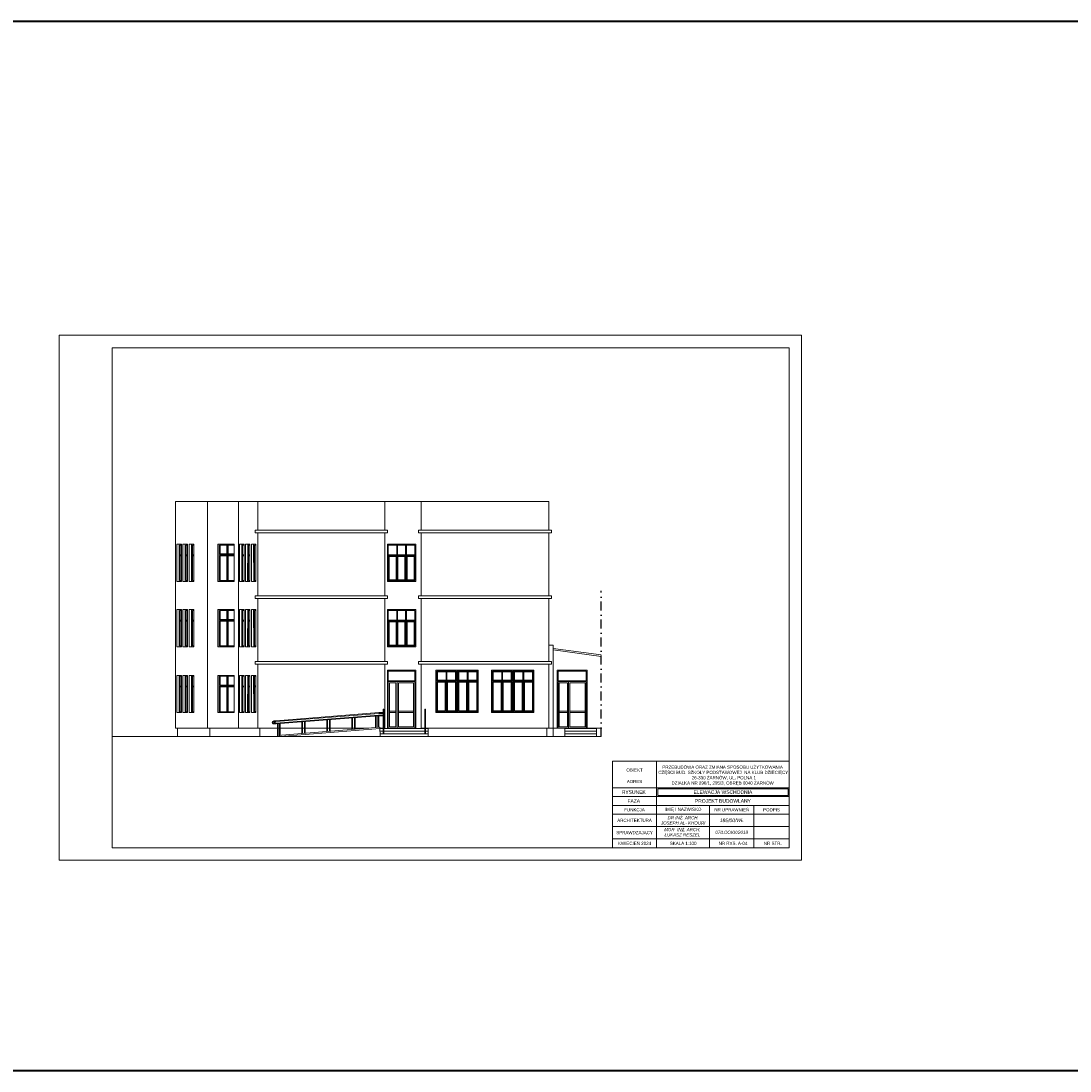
# Model space of a CAD drawing. Header units: millimetres. Extents: x 72202 to 304796, y 21658 to 519946.
# Tile 87 of 93: x 211870 to 217805, y 219413 to 225352. Entities that reach past the tile are written whole.
import ezdxf

# ---------------------------------------------------------------- set-up
doc = ezdxf.new("R2010")
doc.units = ezdxf.units.MM
doc.linetypes.add('DASHDOT', pattern=[25.4, 12.7, -6.35, 0, -6.35])
for name, color, linetype, lineweight in [('LINIA CIENKA', 7, 'Continuous', 13), ('LINIA WYMIAROWANIE', 1, 'Continuous', 9), ('OPISY', 251, 'Continuous', 9)]:
    doc.layers.add(name, color=color, linetype=linetype, lineweight=lineweight)
doc.layers.add('LINIA-NIE DRUKOWAĆ', color=3, linetype='Continuous', lineweight=20, plot=False)
doc.styles.add('simplex', font='arial.ttf')

msp = doc.modelspace()

# ---------------------------------------------------------------- linework, layer by layer
at = {"layer": 'LINIA CIENKA'}
for p, q in [((212743.603, 222634.846), (212743.603, 221352.846)), ((212743.603, 222634.846), (214855.929, 222634.846)), ((212925.743, 222634.846), (212925.743, 221352.846)), ((213100.799, 222634.846), (213100.799, 221352.846)), ((213209.007, 222634.846), (213209.007, 222471.846)), ((213209.007, 222634.846), (213209.007, 222471.846)), ((213927.929, 222471.846), (213927.929, 222634.846)), ((214132.929, 222634.846), (214132.929, 222471.846)), ((214855.929, 222634.846), (214855.929, 222471.846)), ((213194.007, 222471.846), (213194.007, 222456.846)), ((213194.007, 222471.846), (213942.929, 222471.846)), ((213194.007, 222456.846), (213942.929, 222456.846)), ((213209.007, 222456.846), (213209.007, 222101.846)), ((213209.007, 222456.846), (213209.007, 222101.846)), ((213927.929, 222101.846), (213927.929, 222456.846)), ((213942.929, 222456.846), (213942.929, 222471.846)), ((214117.929, 222471.846), (214117.929, 222456.846)), ((214117.929, 222471.846), (214870.929, 222471.846)), ((214117.929, 222456.846), (214870.929, 222456.846)), ((214132.929, 222456.846), (214132.929, 222101.846)), ((214855.929, 222456.846), (214855.929, 222101.846)), ((214870.929, 222471.846), (214870.929, 222456.846)), ((212777.539, 222392.846), (212751.694, 222392.846)), ((212751.694, 222182.846), (212751.694, 222392.846)), ((212777.539, 222392.846), (212777.539, 222182.846)), ((212811.46, 222392.846), (212785.615, 222392.846)), ((212785.615, 222182.846), (212785.615, 222392.846)), ((212811.46, 222392.846), (212811.46, 222182.846)), ((212847.158, 222392.846), (212821.313, 222392.846)), ((212821.313, 222182.846), (212821.313, 222392.846)), ((212847.158, 222392.846), (212847.158, 222182.846)), ((212983.122, 222392.846), (212983.122, 222182.846)), ((213075.932, 222392.846), (212983.122, 222392.846)), ((212990.729, 222392.846), (212990.729, 222182.846)), ((213075.932, 222392.846), (213075.932, 222182.846)), ((213131.345, 222392.846), (213105.5, 222392.846)), ((213105.5, 222182.846), (213105.5, 222392.846)), ((213131.345, 222392.846), (213131.345, 222182.846)), ((213165.267, 222392.846), (213139.422, 222392.846)), ((213139.422, 222182.846), (213139.422, 222392.846)), ((213165.267, 222392.846), (213165.267, 222182.846)), ((213199.188, 222392.846), (213173.343, 222392.846)), ((213173.343, 222182.846), (213173.343, 222392.846)), ((213199.188, 222392.846), (213199.188, 222182.846)), ((213942.929, 222392.846), (213942.929, 222182.846)), ((214102.929, 222392.846), (213942.929, 222392.846)), ((214102.929, 222392.846), (214102.929, 222182.846)), ((212777.539, 222182.846), (212751.694, 222182.846)), ((212811.46, 222182.846), (212785.615, 222182.846)), ((212847.158, 222182.846), (212821.313, 222182.846)), ((213075.932, 222182.846), (212983.122, 222182.846)), ((213131.345, 222182.846), (213105.5, 222182.846)), ((213165.267, 222182.846), (213139.422, 222182.846)), ((213151.467, 222187.846), (213151.446, 222187.846)), ((213199.188, 222182.846), (213173.343, 222182.846)), ((214102.929, 222182.846), (213942.929, 222182.846)), ((213194.007, 222101.846), (213194.007, 222086.846)), ((213194.007, 222101.846), (213942.929, 222101.846)), ((213194.007, 222086.846), (213942.929, 222086.846)), ((213209.007, 222086.846), (213209.007, 221729.846)), ((213209.007, 222086.846), (213209.007, 221729.846)), ((213927.929, 221729.846), (213927.929, 222086.846)), ((213942.929, 222086.846), (213942.929, 222101.846)), ((214117.929, 222101.846), (214117.929, 222086.846)), ((214117.929, 222101.846), (214870.929, 222101.846)), ((214117.929, 222086.846), (214870.929, 222086.846)), ((214132.929, 222086.846), (214132.929, 221729.846)), ((214855.929, 222086.846), (214855.929, 221729.846)), ((214870.929, 222101.846), (214870.929, 222086.846)), ((212777.539, 222022.846), (212751.694, 222022.846)), ((212751.694, 221812.846), (212751.694, 222022.846)), ((212777.539, 222022.846), (212777.539, 221812.846)), ((212811.46, 222022.846), (212785.615, 222022.846)), ((212785.615, 221812.846), (212785.615, 222022.846)), ((212811.46, 222022.846), (212811.46, 221812.846)), ((212847.158, 222022.846), (212821.313, 222022.846)), ((212821.313, 221812.846), (212821.313, 222022.846)), ((212847.158, 222022.846), (212847.158, 221812.846)), ((212983.122, 222022.846), (212983.122, 221812.846)), ((213075.932, 222022.846), (212983.122, 222022.846)), ((213075.932, 222022.846), (213075.932, 221812.846)), ((213131.345, 222022.846), (213105.5, 222022.846)), ((213105.5, 221812.846), (213105.5, 222022.846)), ((213131.345, 222022.846), (213131.345, 221812.846)), ((213165.267, 222022.846), (213139.422, 222022.846)), ((213139.422, 221812.846), (213139.422, 222022.846)), ((213165.267, 222022.846), (213165.267, 221812.846)), ((213199.188, 222022.846), (213173.343, 222022.846)), ((213173.343, 221812.846), (213173.343, 222022.846)), ((213199.188, 222022.846), (213199.188, 221812.846)), ((213942.929, 222022.846), (213942.929, 221812.846)), ((214102.929, 222022.846), (213942.929, 222022.846)), ((214102.929, 222022.846), (214102.929, 221812.846)), ((212777.539, 221812.846), (212751.694, 221812.846)), ((212811.46, 221812.846), (212785.615, 221812.846)), ((212847.158, 221812.846), (212821.313, 221812.846)), ((213075.932, 221812.846), (212983.122, 221812.846)), ((213131.345, 221812.846), (213105.5, 221812.846)), ((213165.267, 221812.846), (213139.422, 221812.846)), ((213151.467, 221817.846), (213151.446, 221817.846)), ((213199.188, 221812.846), (213173.343, 221812.846)), ((214102.929, 221812.846), (213942.929, 221812.846)), ((214855.929, 221822.846), (214880.929, 221822.846)), ((215151.235, 221758.734), (214879.872, 221794.916)), ((214880.929, 221822.846), (214880.929, 221305.846)), ((215152.293, 221766.664), (214880.929, 221802.846)), ((213194.007, 221729.846), (213194.007, 221714.846)), ((213194.007, 221729.846), (213942.929, 221729.846)), ((213194.007, 221714.846), (213942.929, 221714.846)), ((213209.007, 221714.846), (213209.007, 221352.846)), ((213209.007, 221714.846), (213209.007, 221352.846)), ((213927.929, 221352.846), (213927.929, 221714.846)), ((213942.929, 221714.846), (213942.929, 221729.846)), ((214117.929, 221729.846), (214117.929, 221714.846)), ((214117.929, 221729.846), (214870.929, 221729.846)), ((214117.929, 221714.846), (214870.929, 221714.846)), ((214132.929, 221714.846), (214132.929, 221350.846)), ((214855.929, 221714.846), (214855.929, 221352.846)), ((214870.929, 221729.846), (214870.929, 221714.846)), ((212777.539, 221650.846), (212751.694, 221650.846)), ((212751.694, 221440.846), (212751.694, 221650.846)), ((212777.539, 221650.846), (212777.539, 221440.846)), ((212811.46, 221650.846), (212785.615, 221650.846)), ((212785.615, 221440.846), (212785.615, 221650.846)), ((212811.46, 221650.846), (212811.46, 221440.846)), ((212847.158, 221650.846), (212821.313, 221650.846)), ((212821.313, 221440.846), (212821.313, 221650.846)), ((212847.158, 221650.846), (212847.158, 221440.846)), ((212983.122, 221650.846), (212983.122, 221440.846)), ((213075.932, 221650.846), (212983.122, 221650.846)), ((213075.932, 221650.846), (213075.932, 221440.846)), ((213131.345, 221650.846), (213105.5, 221650.846)), ((213105.5, 221440.846), (213105.5, 221650.846)), ((213131.345, 221650.846), (213131.345, 221440.846)), ((213165.267, 221650.846), (213139.422, 221650.846)), ((213139.422, 221440.846), (213139.422, 221650.846)), ((213152.323, 221645.846), (213151.446, 221645.846)), ((213165.267, 221650.846), (213165.267, 221440.846)), ((213199.188, 221650.846), (213173.343, 221650.846)), ((213173.343, 221440.846), (213173.343, 221650.846)), ((213190.367, 221650.867), (213190.367, 221650.846)), ((213199.188, 221650.846), (213199.188, 221440.846)), ((213942.929, 221680.846), (213942.929, 221352.846)), ((214102.929, 221680.846), (213942.929, 221680.846)), ((214102.929, 221680.846), (214102.929, 221352.846)), ((214216.929, 221680.846), (214216.929, 221440.846)), ((214216.929, 221680.846), (214456.929, 221680.846)), ((214336.929, 221680.846), (214336.929, 221440.846)), ((214456.929, 221680.846), (214456.929, 221440.846)), ((214531.929, 221680.846), (214531.929, 221440.846)), ((214531.929, 221680.846), (214771.929, 221680.846)), ((214651.929, 221680.846), (214651.929, 221440.846)), ((214771.929, 221680.846), (214771.929, 221440.846)), ((214902.96, 221680.846), (214902.96, 221352.846)), ((215072.929, 221680.846), (214902.96, 221680.846)), ((215072.929, 221680.846), (215072.929, 221352.846)), ((212777.539, 221440.846), (212751.694, 221440.846)), ((212811.46, 221440.846), (212785.615, 221440.846)), ((212847.158, 221440.846), (212821.313, 221440.846)), ((213075.932, 221440.846), (212983.122, 221440.846)), ((213131.345, 221440.846), (213105.5, 221440.846)), ((213165.267, 221440.846), (213139.422, 221440.846)), ((213151.467, 221445.846), (213151.446, 221445.846)), ((213156.446, 221440.846), (213156.446, 221440.824)), ((213199.188, 221440.846), (213173.343, 221440.846)), ((213894.473, 221436.375), (213311.234, 221389.928)), ((213311.973, 221380.593), (213893.355, 221426.923)), ((213312.112, 221376.391), (213893.355, 221422.71)), ((213894.14, 221440.562), (213312.118, 221394.212)), ((213741.392, 221345.135), (213741.392, 221410.6)), ((213745.592, 221345.469), (213745.592, 221410.934)), ((213756.037, 221346.301), (213756.037, 221411.767)), ((213760.237, 221346.635), (213760.237, 221412.102)), ((213874.509, 221355.736), (213874.509, 221421.208)), ((213878.709, 221356.07), (213878.709, 221421.542)), ((213889.155, 221356.902), (213889.155, 221422.375)), ((213893.021, 221426.896), (213917.971, 221426.896)), ((213893.021, 221422.696), (213917.971, 221422.696)), ((213893.355, 221357.236), (213893.355, 221422.71)), ((213894.14, 221440.562), (213917.971, 221440.562)), ((213894.14, 221436.362), (213917.971, 221436.362)), ((213917.971, 221320.846), (213917.971, 221460.846)), ((213921.971, 221460.846), (213917.971, 221460.846)), ((213917.971, 221430.846), (213921.971, 221430.846)), ((213921.971, 221320.846), (213921.971, 221460.846)), ((213921.971, 221422.696), (213921.971, 221440.562)), ((214154.929, 221320.846), (214154.929, 221460.846)), ((214158.929, 221460.846), (214154.929, 221460.846)), ((214154.929, 221430.846), (214158.929, 221430.846)), ((214158.929, 221320.846), (214158.929, 221460.846)), ((214216.929, 221440.846), (214456.929, 221440.846)), ((214531.929, 221440.846), (214771.929, 221440.846)), ((212743.603, 221352.846), (213332.493, 221352.846)), ((212755.603, 221352.846), (212755.603, 221305.846)), ((212925.743, 221352.846), (212937.743, 221352.846)), ((212937.743, 221352.846), (212937.743, 221305.846)), ((213221.007, 221352.846), (213221.007, 221305.846)), ((213300.078, 221394.212), (213312.118, 221394.212)), ((213300.078, 221380.591), (213304.585, 221380.543)), ((213300.078, 221376.391), (213312.118, 221376.391)), ((213300.219, 221390.009), (213304.525, 221389.963)), ((213319.947, 221311.572), (213319.947, 221377.016)), ((213900.728, 221357.823), (213319.947, 221311.572)), ((213324.147, 221311.907), (213324.147, 221377.351)), ((213332.493, 221312.571), (213332.493, 221378.015)), ((213336.693, 221312.906), (213336.693, 221378.35)), ((213336.693, 221352.846), (213473.689, 221352.846)), ((213459.043, 221322.649), (213459.043, 221388.1)), ((213463.243, 221322.984), (213463.243, 221388.434)), ((213473.689, 221323.816), (213473.689, 221389.267)), ((213477.889, 221324.15), (213477.889, 221389.602)), ((213477.889, 221352.846), (213614.863, 221352.846)), ((213600.217, 221333.892), (213600.217, 221399.35)), ((213604.417, 221334.226), (213604.417, 221399.684)), ((213614.863, 221335.058), (213614.863, 221400.517)), ((213619.063, 221335.393), (213619.063, 221400.852)), ((213619.063, 221352.846), (213756.037, 221352.846)), ((213760.237, 221352.846), (213838.22, 221352.846)), ((213901.284, 221305.846), (213900.728, 221357.823)), ((213900.782, 221352.846), (213901.284, 221352.846)), ((213901.284, 221352.846), (213917.971, 221352.846)), ((213901.284, 221350.846), (213917.971, 221350.846)), ((213921.971, 221352.846), (213927.929, 221352.846)), ((213921.971, 221350.846), (214154.929, 221350.846)), ((213942.929, 221352.846), (214102.929, 221352.846)), ((213942.929, 221352.846), (214102.929, 221352.846)), ((214132.929, 221352.846), (214154.929, 221352.846)), ((214158.929, 221352.846), (214855.929, 221352.846)), ((214158.929, 221350.846), (214174.012, 221350.846)), ((214174.012, 221305.846), (214174.012, 221350.846)), ((214843.929, 221352.846), (214843.929, 221305.846)), ((214855.929, 221352.846), (214880.929, 221352.846)), ((214871.284, 221352.846), (214897.929, 221352.846)), ((214880.929, 221352.846), (215155.929, 221352.846)), ((214907.96, 221352.846), (215072.929, 221352.846)), ((214907.96, 221352.846), (215072.929, 221352.846)), ((214945.929, 221350.846), (215125.929, 221350.846)), ((215125.929, 221350.846), (214945.929, 221350.846)), ((214945.929, 221350.846), (214945.929, 221305.846)), ((215125.929, 221305.846), (215125.929, 221350.846)), ((212385.929, 221305.846), (215152.293, 221305.846)), ((213318.123, 221305.846), (213332.493, 221306.991)), ((213319.947, 221311.572), (213319.947, 221305.991)), ((213319.947, 221311.572), (213319.947, 221305.991)), ((213332.493, 221312.571), (213332.493, 221305.846)), ((213901.284, 221335.846), (213917.971, 221335.846)), ((213901.284, 221320.846), (214174.012, 221320.846)), ((213921.971, 221335.846), (214154.929, 221335.846)), ((214158.929, 221335.846), (214174.012, 221335.846)), ((214945.929, 221335.846), (215125.929, 221335.846)), ((214945.929, 221320.846), (215125.929, 221320.846)), ((215215.929, 221165.846), (216215.929, 221165.846))]:
    msp.add_line(p, q, dxfattribs=at)
at = {"layer": 'LINIA CIENKA', "color": 8}
for p, q in [((212764.616, 222392.846), (212764.616, 222182.846)), ((212777.539, 222387.846), (212769.616, 222387.846)), ((212769.616, 222387.846), (212769.616, 222187.846)), ((212798.538, 222392.846), (212798.538, 222182.846)), ((212811.46, 222387.846), (212803.538, 222387.846)), ((212803.538, 222387.846), (212803.538, 222187.846)), ((212834.236, 222392.846), (212834.236, 222182.846)), ((212847.158, 222387.846), (212839.236, 222387.846)), ((212839.236, 222387.846), (212839.236, 222187.846)), ((212990.729, 222392.846), (212990.729, 222182.846)), ((212995.729, 222387.846), (212995.729, 222337.846)), ((213075.932, 222387.846), (212995.729, 222387.846)), ((213033.331, 222337.846), (213033.331, 222387.846)), ((213037.134, 222387.846), (213037.134, 222337.846)), ((213040.937, 222337.846), (213040.937, 222387.846)), ((213118.423, 222392.846), (213118.423, 222182.846)), ((213131.345, 222387.846), (213123.423, 222387.846)), ((213123.423, 222387.846), (213123.423, 222187.846)), ((213152.344, 222392.846), (213151.446, 222182.846)), ((213157.323, 222387.846), (213156.467, 222187.846)), ((213164.368, 222387.846), (213157.323, 222387.846)), ((213185.367, 222392.846), (213186.266, 222182.846)), ((213190.387, 222388.136), (213191.243, 222188.136)), ((213199.187, 222388.136), (213190.387, 222388.136)), ((213947.929, 222387.846), (213947.929, 222187.846)), ((214097.929, 222387.846), (213947.929, 222387.846)), ((213995.429, 222387.846), (213995.429, 222332.846)), ((214000.429, 222387.846), (214000.429, 222332.846)), ((214045.429, 222387.846), (214045.429, 222332.846)), ((214050.429, 222387.846), (214050.429, 222332.846)), ((214097.929, 222387.846), (214097.929, 222187.846)), ((212777.539, 222332.846), (212769.616, 222332.846)), ((212777.539, 222327.846), (212769.616, 222327.846)), ((212811.46, 222332.846), (212803.538, 222332.846)), ((212811.46, 222327.846), (212803.538, 222327.846)), ((212847.158, 222332.846), (212839.236, 222332.846)), ((212847.158, 222327.846), (212839.236, 222327.846)), ((213075.932, 222332.846), (212990.729, 222332.846)), ((213075.932, 222337.846), (212995.729, 222337.846)), ((212995.729, 222327.846), (212995.729, 222187.846)), ((213075.932, 222327.846), (212995.729, 222327.846)), ((213033.331, 222187.846), (213033.331, 222327.846)), ((213037.134, 222327.846), (213037.134, 222187.846)), ((213040.937, 222187.846), (213040.937, 222327.846)), ((213131.345, 222332.846), (213123.423, 222332.846)), ((213131.345, 222327.846), (213123.423, 222327.846)), ((213164.368, 222327.846), (213157.066, 222327.846)), ((213165.267, 222332.846), (213157.088, 222332.846)), ((213164.368, 222332.846), (213157.088, 222332.846)), ((214097.929, 222332.846), (213947.929, 222332.846)), ((214097.929, 222327.846), (213947.929, 222327.846)), ((213951.929, 222323.846), (213951.929, 222191.846)), ((213991.429, 222323.846), (213951.929, 222323.846)), ((213991.429, 222323.846), (213991.429, 222191.846)), ((213995.429, 222327.846), (213995.429, 222187.846)), ((214000.429, 222327.846), (214000.429, 222187.846)), ((214001.929, 222323.846), (214001.929, 222191.846)), ((214041.429, 222323.846), (214001.929, 222323.846)), ((214041.429, 222323.846), (214041.429, 222191.846)), ((214045.429, 222327.846), (214045.429, 222187.846)), ((214050.429, 222327.846), (214050.429, 222187.846)), ((214054.429, 222323.846), (214054.429, 222191.846)), ((214093.929, 222323.846), (214054.429, 222323.846)), ((214093.929, 222323.846), (214093.929, 222191.846)), ((212777.539, 222187.846), (212769.616, 222187.846)), ((212811.46, 222187.846), (212803.538, 222187.846)), ((212847.158, 222187.846), (212839.236, 222187.846)), ((213075.932, 222187.846), (212995.729, 222187.846)), ((213131.345, 222187.846), (213123.423, 222187.846)), ((213164.368, 222187.846), (213156.467, 222187.846)), ((213199.187, 222188.136), (213191.243, 222188.136)), ((214097.929, 222187.846), (213947.929, 222187.846)), ((213991.429, 222191.846), (213951.929, 222191.846)), ((214041.429, 222191.846), (214001.929, 222191.846)), ((214093.929, 222191.846), (214054.429, 222191.846)), ((212764.616, 222022.846), (212764.616, 221812.846)), ((212777.539, 222017.846), (212769.616, 222017.846)), ((212769.616, 222017.846), (212769.616, 221817.846)), ((212798.538, 222022.846), (212798.538, 221812.846)), ((212811.46, 222017.846), (212803.538, 222017.846)), ((212803.538, 222017.846), (212803.538, 221817.846)), ((212834.236, 222022.846), (212834.236, 221812.846)), ((212847.158, 222017.846), (212839.236, 222017.846)), ((212839.236, 222017.846), (212839.236, 221817.846)), ((212990.729, 222022.846), (212990.729, 221812.846)), ((212995.729, 222017.846), (212995.729, 221967.846)), ((213075.932, 222017.846), (212995.729, 222017.846)), ((213033.331, 221967.846), (213033.331, 222017.846)), ((213037.134, 222017.846), (213037.134, 221967.846)), ((213040.937, 221967.846), (213040.937, 222017.846)), ((213118.423, 222022.846), (213118.423, 221812.846)), ((213131.345, 222017.846), (213123.423, 222017.846)), ((213123.423, 222017.846), (213123.423, 221817.846)), ((213152.344, 222022.846), (213151.446, 221812.846)), ((213157.323, 222017.846), (213156.467, 221817.846)), ((213164.368, 222017.846), (213157.323, 222017.846)), ((213185.367, 222022.846), (213186.266, 221812.846)), ((213190.387, 222018.136), (213191.243, 221818.136)), ((213199.187, 222018.136), (213190.387, 222018.136)), ((213947.929, 222017.846), (213947.929, 221817.846)), ((214097.929, 222017.846), (213947.929, 222017.846)), ((213995.429, 222017.846), (213995.429, 221962.846)), ((214000.429, 222017.846), (214000.429, 221962.846)), ((214045.429, 222017.846), (214045.429, 221962.846)), ((214050.429, 222017.846), (214050.429, 221962.846)), ((214097.929, 222017.846), (214097.929, 221817.846)), ((212777.539, 221962.846), (212769.616, 221962.846)), ((212777.539, 221957.846), (212769.616, 221957.846)), ((212811.46, 221962.846), (212803.538, 221962.846)), ((212811.46, 221957.846), (212803.538, 221957.846)), ((212847.158, 221962.846), (212839.236, 221962.846)), ((212847.158, 221957.846), (212839.236, 221957.846)), ((213075.932, 221962.846), (212990.729, 221962.846)), ((213075.932, 221967.846), (212995.729, 221967.846)), ((212995.729, 221957.846), (212995.729, 221817.846)), ((213075.932, 221957.846), (212995.729, 221957.846)), ((213033.331, 221817.846), (213033.331, 221957.846)), ((213037.134, 221957.846), (213037.134, 221817.846)), ((213040.937, 221817.846), (213040.937, 221957.846)), ((213131.345, 221962.846), (213123.423, 221962.846)), ((213131.345, 221957.846), (213123.423, 221957.846)), ((213164.368, 221957.846), (213157.066, 221957.846)), ((213165.267, 221962.846), (213157.088, 221962.846)), ((213164.368, 221962.846), (213157.088, 221962.846)), ((214097.929, 221962.846), (213947.929, 221962.846)), ((214097.929, 221957.846), (213947.929, 221957.846)), ((213951.929, 221953.846), (213951.929, 221821.846)), ((213991.429, 221953.846), (213951.929, 221953.846)), ((213991.429, 221953.846), (213991.429, 221821.846)), ((213995.429, 221957.846), (213995.429, 221817.846)), ((214000.429, 221957.846), (214000.429, 221817.846)), ((214001.929, 221953.846), (214001.929, 221821.846)), ((214041.429, 221953.846), (214001.929, 221953.846)), ((214041.429, 221953.846), (214041.429, 221821.846)), ((214045.429, 221957.846), (214045.429, 221817.846)), ((214050.429, 221957.846), (214050.429, 221817.846)), ((214054.429, 221953.846), (214054.429, 221821.846)), ((214093.929, 221953.846), (214054.429, 221953.846)), ((214093.929, 221953.846), (214093.929, 221821.846)), ((212777.539, 221817.846), (212769.616, 221817.846)), ((212811.46, 221817.846), (212803.538, 221817.846)), ((212847.158, 221817.846), (212839.236, 221817.846)), ((213075.932, 221817.846), (212995.729, 221817.846)), ((213131.345, 221817.846), (213123.423, 221817.846)), ((213164.368, 221817.846), (213156.467, 221817.846)), ((213199.187, 221818.136), (213191.243, 221818.136)), ((214097.929, 221817.846), (213947.929, 221817.846)), ((213991.429, 221821.846), (213951.929, 221821.846)), ((214041.429, 221821.846), (214001.929, 221821.846)), ((214093.929, 221821.846), (214054.429, 221821.846)), ((212764.616, 221650.846), (212764.616, 221440.846)), ((212777.539, 221645.846), (212769.616, 221645.846)), ((212769.616, 221645.846), (212769.616, 221445.846)), ((212798.538, 221650.846), (212798.538, 221440.846)), ((212811.46, 221645.846), (212803.538, 221645.846)), ((212803.538, 221645.846), (212803.538, 221445.846)), ((212834.236, 221650.846), (212834.236, 221440.846)), ((212847.158, 221645.846), (212839.236, 221645.846)), ((212839.236, 221645.846), (212839.236, 221445.846)), ((212990.729, 221650.846), (212990.729, 221440.846)), ((212995.729, 221645.846), (212995.729, 221595.846)), ((213075.932, 221645.846), (212995.729, 221645.846)), ((213033.331, 221595.846), (213033.331, 221645.846)), ((213037.134, 221645.846), (213037.134, 221595.846)), ((213040.937, 221595.846), (213040.937, 221645.846)), ((213118.423, 221650.846), (213118.423, 221440.846)), ((213131.345, 221645.846), (213123.423, 221645.846)), ((213123.423, 221645.846), (213123.423, 221445.846)), ((213152.344, 221650.846), (213151.446, 221440.846)), ((213157.323, 221645.846), (213156.467, 221445.846)), ((213164.368, 221645.846), (213157.323, 221645.846)), ((213185.367, 221650.846), (213186.266, 221440.846)), ((213190.387, 221646.136), (213191.243, 221446.136)), ((213199.187, 221646.136), (213190.387, 221646.136)), ((213947.929, 221675.846), (213947.929, 221620.846)), ((214097.929, 221675.846), (213947.929, 221675.846)), ((214097.929, 221675.846), (214097.929, 221620.846)), ((214221.929, 221675.846), (214221.929, 221620.846)), ((214221.929, 221675.846), (214331.929, 221675.846)), ((214225.929, 221671.846), (214225.929, 221624.846)), ((214225.929, 221671.846), (214274.429, 221671.846)), ((214274.429, 221624.846), (214274.429, 221671.846)), ((214279.429, 221671.846), (214327.929, 221671.846)), ((214279.429, 221624.846), (214279.429, 221671.846)), ((214327.929, 221671.846), (214327.929, 221624.846)), ((214331.929, 221675.846), (214331.929, 221620.846)), ((214341.929, 221675.846), (214451.929, 221675.846)), ((214341.929, 221675.846), (214341.929, 221620.846)), ((214345.929, 221671.846), (214345.929, 221624.846)), ((214345.929, 221671.846), (214394.429, 221671.846)), ((214394.429, 221624.846), (214394.429, 221671.846)), ((214399.429, 221671.846), (214447.929, 221671.846)), ((214399.429, 221624.846), (214399.429, 221671.846)), ((214447.929, 221671.846), (214447.929, 221624.846)), ((214451.929, 221675.846), (214451.929, 221620.846)), ((214536.929, 221675.846), (214536.929, 221620.846)), ((214536.929, 221675.846), (214646.929, 221675.846)), ((214540.929, 221671.846), (214540.929, 221624.846)), ((214540.929, 221671.846), (214589.429, 221671.846)), ((214589.429, 221624.846), (214589.429, 221671.846)), ((214594.429, 221671.846), (214642.929, 221671.846)), ((214594.429, 221624.846), (214594.429, 221671.846)), ((214642.929, 221671.846), (214642.929, 221624.846)), ((214646.929, 221675.846), (214646.929, 221620.846)), ((214656.929, 221675.846), (214766.929, 221675.846)), ((214656.929, 221675.846), (214656.929, 221620.846)), ((214660.929, 221671.846), (214660.929, 221624.846)), ((214660.929, 221671.846), (214709.429, 221671.846)), ((214709.429, 221624.846), (214709.429, 221671.846)), ((214714.429, 221671.846), (214762.929, 221671.846)), ((214714.429, 221624.846), (214714.429, 221671.846)), ((214762.929, 221671.846), (214762.929, 221624.846)), ((214766.929, 221675.846), (214766.929, 221620.846)), ((214907.96, 221675.846), (214907.96, 221620.846)), ((215067.929, 221675.846), (214907.96, 221675.846)), ((215067.929, 221675.846), (215067.929, 221620.846)), ((212777.539, 221590.846), (212769.616, 221590.846)), ((212811.46, 221590.846), (212803.538, 221590.846)), ((212847.158, 221590.846), (212839.236, 221590.846)), ((213075.932, 221590.846), (212990.729, 221590.846)), ((213075.932, 221595.846), (212995.729, 221595.846)), ((213131.345, 221590.846), (213123.423, 221590.846)), ((213152.088, 221590.846), (213151.446, 221590.846)), ((213165.267, 221590.846), (213157.088, 221590.846)), ((213164.368, 221590.846), (213157.088, 221590.846)), ((213199.188, 221590.846), (213185.624, 221590.846)), ((213199.187, 221591.136), (213186.265, 221591.136)), ((214097.929, 221620.846), (213947.929, 221620.846)), ((213947.929, 221615.846), (213947.929, 221352.846)), ((214097.929, 221615.846), (213947.929, 221615.846)), ((213954.929, 221608.846), (213954.929, 221359.846)), ((213990.929, 221608.846), (213954.929, 221608.846)), ((213990.929, 221359.846), (213990.929, 221608.846)), ((213997.929, 221352.846), (213997.929, 221615.846)), ((214090.929, 221608.846), (214004.929, 221608.846)), ((214004.929, 221359.846), (214004.929, 221608.846)), ((214090.929, 221608.846), (214090.929, 221359.846)), ((214097.929, 221615.846), (214097.929, 221352.846)), ((214221.929, 221620.846), (214331.929, 221620.846)), ((214221.929, 221615.846), (214221.929, 221445.846)), ((214221.929, 221615.846), (214331.929, 221615.846)), ((214225.929, 221624.846), (214274.429, 221624.846)), ((214225.929, 221611.846), (214225.929, 221449.846)), ((214225.929, 221611.846), (214270.429, 221611.846)), ((214270.429, 221611.846), (214270.429, 221449.846)), ((214274.429, 221615.846), (214274.429, 221445.846)), ((214279.429, 221624.846), (214327.929, 221624.846)), ((214279.429, 221615.846), (214279.429, 221445.846)), ((214283.429, 221611.846), (214327.929, 221611.846)), ((214283.429, 221611.846), (214283.429, 221449.846)), ((214327.929, 221611.846), (214327.929, 221449.846)), ((214331.929, 221615.846), (214331.929, 221445.846)), ((214341.929, 221620.846), (214451.929, 221620.846)), ((214341.929, 221615.846), (214451.929, 221615.846)), ((214341.929, 221615.846), (214341.929, 221445.846)), ((214345.929, 221624.846), (214394.429, 221624.846)), ((214345.929, 221611.846), (214345.929, 221449.846)), ((214345.929, 221611.846), (214390.429, 221611.846)), ((214390.429, 221611.846), (214390.429, 221449.846)), ((214394.429, 221615.846), (214394.429, 221445.846)), ((214399.429, 221624.846), (214447.929, 221624.846)), ((214399.429, 221615.846), (214399.429, 221445.846)), ((214403.429, 221611.846), (214447.929, 221611.846)), ((214403.429, 221611.846), (214403.429, 221449.846)), ((214447.929, 221611.846), (214447.929, 221449.846)), ((214451.929, 221615.846), (214451.929, 221445.846)), ((214536.929, 221620.846), (214646.929, 221620.846)), ((214536.929, 221615.846), (214536.929, 221445.846)), ((214536.929, 221615.846), (214646.929, 221615.846)), ((214540.929, 221624.846), (214589.429, 221624.846)), ((214540.929, 221611.846), (214540.929, 221449.846)), ((214540.929, 221611.846), (214585.429, 221611.846)), ((214585.429, 221611.846), (214585.429, 221449.846)), ((214589.429, 221615.846), (214589.429, 221445.846)), ((214594.429, 221624.846), (214642.929, 221624.846)), ((214594.429, 221615.846), (214594.429, 221445.846)), ((214598.429, 221611.846), (214642.929, 221611.846)), ((214598.429, 221611.846), (214598.429, 221449.846)), ((214642.929, 221611.846), (214642.929, 221449.846)), ((214646.929, 221615.846), (214646.929, 221445.846)), ((214656.929, 221620.846), (214766.929, 221620.846)), ((214656.929, 221615.846), (214766.929, 221615.846)), ((214656.929, 221615.846), (214656.929, 221445.846)), ((214660.929, 221624.846), (214709.429, 221624.846)), ((214660.929, 221611.846), (214660.929, 221449.846)), ((214660.929, 221611.846), (214705.429, 221611.846)), ((214705.429, 221611.846), (214705.429, 221449.846)), ((214709.429, 221615.846), (214709.429, 221445.846)), ((214714.429, 221624.846), (214762.929, 221624.846)), ((214714.429, 221615.846), (214714.429, 221445.846)), ((214718.429, 221611.846), (214762.929, 221611.846)), ((214718.429, 221611.846), (214718.429, 221449.846)), ((214762.929, 221611.846), (214762.929, 221449.846)), ((214766.929, 221615.846), (214766.929, 221445.846)), ((215067.929, 221620.846), (214907.96, 221620.846)), ((214907.96, 221615.846), (214907.96, 221352.846)), ((215067.929, 221615.846), (214907.96, 221615.846)), ((214914.96, 221608.846), (214914.96, 221359.846)), ((214960.929, 221608.846), (214914.96, 221608.846)), ((214960.929, 221359.846), (214960.929, 221608.846)), ((214967.929, 221352.846), (214967.929, 221615.846)), ((215060.929, 221608.846), (214974.929, 221608.846)), ((214974.929, 221359.846), (214974.929, 221608.846)), ((215060.929, 221608.846), (215060.929, 221359.846)), ((215067.929, 221615.846), (215067.929, 221352.846)), ((212777.539, 221585.846), (212769.616, 221585.846)), ((212811.46, 221585.846), (212803.538, 221585.846)), ((212847.158, 221585.846), (212839.236, 221585.846)), ((212995.729, 221585.846), (212995.729, 221445.846)), ((213075.932, 221585.846), (212995.729, 221585.846)), ((213033.331, 221445.846), (213033.331, 221585.846)), ((213037.134, 221585.846), (213037.134, 221445.846)), ((213040.937, 221445.846), (213040.937, 221585.846)), ((213131.345, 221585.846), (213123.423, 221585.846)), ((213152.066, 221585.846), (213151.446, 221585.846)), ((213164.368, 221585.846), (213157.066, 221585.846)), ((213199.187, 221586.136), (213186.265, 221586.136)), ((212777.539, 221445.846), (212769.616, 221445.846)), ((212811.46, 221445.846), (212803.538, 221445.846)), ((212847.158, 221445.846), (212839.236, 221445.846)), ((213075.932, 221445.846), (212995.729, 221445.846)), ((213131.345, 221445.846), (213123.423, 221445.846)), ((213164.368, 221445.846), (213156.467, 221445.846)), ((213199.187, 221446.136), (213191.243, 221446.136)), ((213990.929, 221447.846), (213954.929, 221447.846)), ((213990.929, 221440.846), (213954.929, 221440.846)), ((214090.929, 221447.846), (214004.929, 221447.846)), ((214090.929, 221440.846), (214004.929, 221440.846)), ((214221.929, 221445.846), (214331.929, 221445.846)), ((214225.929, 221449.846), (214270.429, 221449.846)), ((214283.429, 221449.846), (214327.929, 221449.846)), ((214341.929, 221445.846), (214451.929, 221445.846)), ((214345.929, 221449.846), (214390.429, 221449.846)), ((214403.429, 221449.846), (214447.929, 221449.846)), ((214536.929, 221445.846), (214646.929, 221445.846)), ((214540.929, 221449.846), (214585.429, 221449.846)), ((214598.429, 221449.846), (214642.929, 221449.846)), ((214656.929, 221445.846), (214766.929, 221445.846)), ((214660.929, 221449.846), (214705.429, 221449.846)), ((214718.429, 221449.846), (214762.929, 221449.846)), ((214960.929, 221447.846), (214914.96, 221447.846)), ((214960.929, 221440.846), (214914.96, 221440.846)), ((215060.929, 221447.846), (214974.929, 221447.846)), ((215060.929, 221440.846), (214974.929, 221440.846)), ((213954.929, 221359.846), (213990.929, 221359.846)), ((214004.929, 221359.846), (214090.929, 221359.846)), ((214914.96, 221359.846), (214960.929, 221359.846)), ((214974.929, 221359.846), (215060.929, 221359.846))]:
    msp.add_line(p, q, dxfattribs=at)
at = {"layer": 'LINIA CIENKA'}
msp.add_lwpolyline([(212385.929, 220675.846), (212385.929, 223503.294), (216215.929, 223503.294), (216215.929, 220675.846)], close=True, dxfattribs=at)
for centre, radius, start, end in [((213300.078, 221385.301), 8.91, 89.6389225, 270), ((213300.081, 221385.299), 4.713, 88.3228288, 272.0923883), ((213312.118, 221385.301), 8.91, 89.6389225, 279.1498375), ((213312.118, 221385.301), 4.71, 88.2893484, 280.8757054)]:
    msp.add_arc(centre, radius, start, end, dxfattribs=at)
at = {"layer": 'LINIA WYMIAROWANIE', "color": 7, "linetype": 'DASHDOT', "lineweight": -3, "ltscale": 4}
msp.add_line((215152.293, 221305.846), (215152.293, 222128.966), dxfattribs=at)
at = {"layer": 'LINIA WYMIAROWANIE', "lineweight": -3, "ltscale": 4}
msp.add_line((213477.889, 221352.846), (213473.689, 221352.846), dxfattribs=at)
at = {"layer": 'LINIA WYMIAROWANIE', "lineweight": 40, "ltscale": 4}
msp.add_lwpolyline([(189252.203, 225352.466), (229379.457, 225352.466), (229379.457, 219413.411), (189252.203, 219413.411)], close=True, dxfattribs=at)
at = {"layer": 'LINIA-NIE DRUKOWAĆ'}
msp.add_line((213901.284, 221350.846), (213336.214, 221305.846), dxfattribs=at)
msp.add_lwpolyline([(212085.929, 223575.846), (212085.929, 220605.846), (216285.929, 220605.846), (216285.929, 223575.846)], close=True, dxfattribs=at)
at = {"layer": 'OPISY'}
for p, q in [((215215.929, 220675.846), (215215.929, 221165.846)), ((215465.929, 220675.846), (215465.929, 221165.846)), ((216215.929, 221095.846), (216215.929, 220675.846)), ((215215.929, 221015.846), (216215.929, 221015.846)), ((215471.929, 220971.846), (215471.929, 221009.846)), ((215471.929, 221009.846), (216209.929, 221009.846)), ((216209.929, 221009.846), (216209.929, 220971.846)), ((215215.929, 220965.846), (216215.929, 220965.846)), ((215471.929, 220971.846), (216209.929, 220971.846)), ((215215.929, 220915.846), (216215.929, 220915.846)), ((215765.929, 220675.846), (215765.929, 220915.846)), ((216015.929, 220675.846), (216015.929, 220915.846)), ((215215.929, 220865.846), (216215.929, 220865.846)), ((215215.929, 220795.846), (216215.929, 220795.846)), ((215215.929, 220725.846), (216215.929, 220725.846)), ((215215.929, 220675.846), (216215.929, 220675.846))]:
    msp.add_line(p, q, dxfattribs=at)

# ---------------------------------------------------------------- texts
at = {"layer": 'OPISY', "attachment_point": 5, "style": 'simplex'}
for s, insert, char_height, width in [('OBIEKT', (215340.929, 221115.846), 18, 250), ('\\A1;PRZEBUDOWA ORAZ ZMIANA SPOSOBU UŻYTKOWANIA\\P CZĘŚCI BUD. SZKOŁY PODSTAWOWEJ  NA KLUB DZIECIĘCY  \\P  26-330 ŻARNÓW, UL. POLNA 1\\PDZIAŁKA NR 296/1, 295/3, OBRĘB 0040 ŻARNÓW', (215839.308, 221084.592), 18, 879.64412), ('\\PADRES', (215340.929, 221065.846), 18, 250), ('RYSUNEK', (215336.6, 220990.846), 20, 241.34214), ('ELEWACJA WSCHODNIA', (215840.929, 220990.846), 20, 738), ('FAZA', (215336.6, 220940.846), 20, 241.34214), ('PROJEKT BUDOWLANY', (215840.929, 220940.846), 20, 738), ('FUNKCJA', (215340.929, 220890.846), 18, 250), ('IMIĘ I NAZWISKO', (215615.929, 220890.846), 18, 300), ('NR UPRAWNIEŃ', (215890.929, 220890.846), 18, 250), ('PODPIS', (216115.929, 220890.846), 18, 200), ('ARCHITEKTURA', (215340.929, 220830.846), 18, 250), ('{\\fArial|b0|i1|c238|p34;DR INŻ. ARCH. \\PJOSEPH AL- KHOURI}', (215615.929, 220830.846), 18, 300), ('{\\fArial|b0|i1|c238|p34;185/00/WŁ}', (215890.929, 220830.846), 20, 250), ('SPRAWDZAJĄCY', (215341.047, 220759.127), 18, 300), ('{\\fArial|b0|i1|c238|p34;MGR  INŻ. ARCH. \\PŁUKASZ RESZEL}', (215611.787, 220763.822), 18, 300), ('{\\fArial|b0|i1|c238|p34;07/LOOKK/2018}', (215890.259, 220763.213), 18, 300), ('KWIECIEŃ 2024', (215340.929, 220700.846), 18, 250), ('SKALA 1:100', (215615.929, 220700.846), 18, 300), ('  NR RYS. A-04', (215890.929, 220700.846), 18, 250), ('  NR STR.', (216115.929, 220700.846), 18, 200)]:
    msp.add_mtext(s, dxfattribs=dict(at, insert=insert, char_height=char_height, width=width))

doc.saveas('drawing.dxf')
